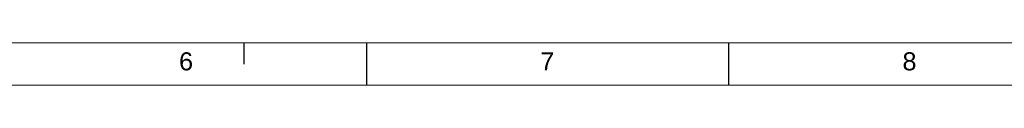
# Paper-space layout 'Sheet1' of a CAD drawing. Header units: millimetres. Extents: x 0 to 23548, y 0 to 16632.
# Tile 90 of 143: x 8477 to 13056, y 0 to 196. Entities that reach past the tile are written whole.
import ezdxf

# ---------------------------------------------------------------- set-up
doc = ezdxf.new("R2010")
doc.units = ezdxf.units.MM
doc.linetypes.add('SLD-Sólida', pattern=[0])
doc.layers.add('DETALHAMENTO', color=8, linetype='SLD-Sólida')
doc.styles.add('SLDTEXTSTYLE0', font='ARIAL.TTF')

psp = doc.layouts.new('Sheet1')

# ---------------------------------------------------------------- linework, layer by layer
at = {"color": 7, "linetype": 'SLD-Sólida', "lineweight": 18, "ltscale": 28}
for p, q in [((700, 196), (23352, 196)), ((0, 0), (23548, 0))]:
    psp.add_line(p, q, dxfattribs=at)
at = {"layer": 'DETALHAMENTO', "color": 7, "ltscale": 28}
psp.add_line((9520, 196), (9520, 98), dxfattribs=at)
at = {"layer": 'DETALHAMENTO', "color": 7, "linetype": 'SLD-Sólida', "ltscale": 28}
for p, q in [((10092, 0), (10092, 196)), ((11774, 0), (11774, 196))]:
    psp.add_line(p, q, dxfattribs=at)

# ---------------------------------------------------------------- texts
at = {"layer": 'DETALHAMENTO', "color": 7, "ltscale": 28, "char_height": 84, "attachment_point": 1, "style": 'SLDTEXTSTYLE0'}
for s, insert in [('6', (9218.225, 152.406)), ('7', (10898.04, 152.406)), ('8', (12582.225, 152.406))]:
    psp.add_mtext(s, dxfattribs=dict(at, insert=insert))

doc.saveas('drawing.dxf')
